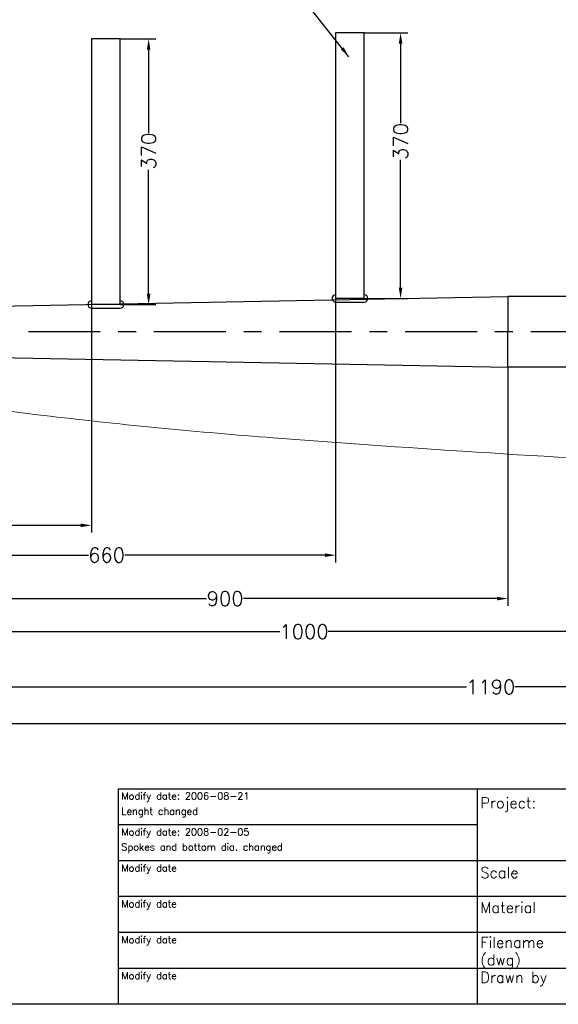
# Model space of a CAD drawing. Header units: millimetres. Extents: x -20098 to -16918, y -36937 to -34787.
# Tile 2 of 5: x -19005 to -18255, y -36887 to -35516. Entities that reach past the tile are written whole.
import ezdxf

# ---------------------------------------------------------------- set-up
doc = ezdxf.new("R2010")
doc.units = ezdxf.units.MM
doc.header["$LTSCALE"] = 25
doc.header["$PDMODE"] = 34
doc.header["$PDSIZE"] = 5
doc.linetypes.add('CENTER', pattern=[7, 4, -1, 1, -1])
for name, color, linetype in [('center', 6, 'CENTER'), ('RAMME', 7, 'Continuous'), ('STOCK', 5, 'Continuous'), ('Y-10-CANOEBODY', 7, 'Continuous')]:
    doc.layers.add(name, color=color, linetype=linetype)
doc.layers.add('DIMS', color=7, linetype='Continuous', lineweight=15)
doc.styles.add('ROMANS', font='romans')
doc.dimstyles.new('Text 20', dxfattribs={"dimtxt": 20, "dimasz": 15, "dimexe": 10, "dimexo": 0, "dimgap": 0, "dimtad": 0, "dimdsep": 46, "dimtxsty": 'ROMANS', "dimcen": 10, "dimazin": 2, "dimtfac": 0.65, "dimtofl": 0, "dimtmove": 0, "dimatfit": 0, "dimfxl": 0, "dimtolj": 1, "dimarcsym": 0})

# ---------------------------------------------------------------- blocks, each defined once
blk = doc.blocks.new('*D36')
at = {"layer": 'Defpoints', "color": 0}
for p in [(-19225, -35982.3), (-17065, -36209.1), (-17065, -36495.8)]:
    blk.add_point(p, dxfattribs=at)
at = {"layer": 'DIMS', "color": 0, "lineweight": -2}
for p, q in [((-19225, -35982.3), (-19225, -36505.8)), ((-17065, -36209.1), (-17065, -36505.8)), ((-19210, -36495.8), (-18023.8, -36495.8)), ((-17080, -36495.8), (-17953.3, -36495.8))]:
    blk.add_line(p, q, dxfattribs=at)
at = {"layer": 'DIMS', "color": 0}
for points in [[(-19210, -36493.3), (-19210, -36498.3), (-19225, -36495.8)], [(-17080, -36493.3), (-17080, -36498.3), (-17065, -36495.8)]]:
    blk.add_solid(points, dxfattribs=at)
at = {"layer": 'DIMS', "color": 0, "insert": (-17988.5, -36495.8), "char_height": 20, "attachment_point": 5, "style": 'ROMANS'}
blk.add_mtext('\\A1;2160', dxfattribs=at)
blk = doc.blocks.new('*D16')
at = {"layer": 'Defpoints', "color": 0}
for p in [(-18865, -35542.3), (-18865, -35912.3), (-18825.5, -35912.3)]:
    blk.add_point(p, dxfattribs=at)
at = {"layer": 'DIMS', "color": 0, "lineweight": -2}
for p, q in [((-18865, -35542.3), (-18815.5, -35542.3)), ((-18825.5, -35557.3), (-18825.5, -35673.1)), ((-18825.5, -35897.3), (-18825.5, -35724.5)), ((-18865, -35912.3), (-18815.5, -35912.3))]:
    blk.add_line(p, q, dxfattribs=at)
at = {"layer": 'DIMS', "color": 0}
for points in [[(-18828, -35557.3), (-18823, -35557.3), (-18825.5, -35542.3)], [(-18828, -35897.3), (-18823, -35897.3), (-18825.5, -35912.3)]]:
    blk.add_solid(points, dxfattribs=at)
at = {"layer": 'DIMS', "color": 0, "insert": (-18825.5, -35698.8), "char_height": 20, "attachment_point": 5, "rotation": 90, "style": 'ROMANS'}
blk.add_mtext('\\A1;370', dxfattribs=at)
blk = doc.blocks.new('*D27')
at = {"layer": 'Defpoints', "color": 0}
for p in [(-18525, -35533.8), (-18525, -35903.8), (-18474.5, -35903.8)]:
    blk.add_point(p, dxfattribs=at)
at = {"layer": 'DIMS', "color": 0, "lineweight": -2}
for p, q in [((-18525, -35533.8), (-18464.5, -35533.8)), ((-18474.5, -35548.8), (-18474.5, -35659.6)), ((-18474.5, -35888.8), (-18474.5, -35711)), ((-18525, -35903.8), (-18464.5, -35903.8))]:
    blk.add_line(p, q, dxfattribs=at)
at = {"layer": 'DIMS', "color": 0}
for points in [[(-18477, -35548.8), (-18472, -35548.8), (-18474.5, -35533.8)], [(-18477, -35888.8), (-18472, -35888.8), (-18474.5, -35903.8)]]:
    blk.add_solid(points, dxfattribs=at)
at = {"layer": 'DIMS', "color": 0, "insert": (-18474.5, -35685.3), "char_height": 20, "attachment_point": 5, "rotation": 90, "style": 'ROMANS'}
blk.add_mtext('\\A1;370', dxfattribs=at)
blk = doc.blocks.new('*D28')
at = {"layer": 'Defpoints', "color": 0}
for p in [(-19518.5, -35623.8), (-19407.5, -35825.9), (-19221.5, -35920.8), (-19913, -35950.3), (-16968, -35950.3)]:
    blk.add_point(p, dxfattribs=at)
at = {"layer": 'DIMS', "color": 0, "lineweight": -2}
for start, end in [(138.4544, 152.8898), (162.1102, 176.5456)]:
    blk.add_arc((-19192, -35950.3), 248.8, start, end, dxfattribs=at)
at = {"layer": 'DIMS', "color": 0}
for points in [[(-19380.1, -35783.5), (-19376.4, -35787), (-19368, -35774.3)], [(-19437.9, -35935.4), (-19442.9, -35935.2), (-19440.9, -35950.3)]]:
    blk.add_solid(points, dxfattribs=at)
at = {"layer": 'DIMS', "color": 0, "insert": (-19421.9, -35855.1), "char_height": 20, "attachment_point": 5, "rotation": 67.5, "style": 'ROMANS'}
blk.add_mtext('\\A1;45°', dxfattribs=at)
blk = doc.blocks.new('*D35')
at = {"layer": 'Defpoints', "color": 0}
for p in [(-18905, -35912.3), (-19225, -35982.3), (-18905, -36219.8)]:
    blk.add_point(p, dxfattribs=at)
at = {"layer": 'DIMS', "color": 0, "lineweight": -2}
for p, q in [((-18905, -35912.3), (-18905, -36229.8)), ((-19225, -35982.3), (-19225, -36229.8)), ((-19210, -36219.8), (-19127.2, -36219.8)), ((-18920, -36219.8), (-19075.8, -36219.8))]:
    blk.add_line(p, q, dxfattribs=at)
at = {"layer": 'DIMS', "color": 0}
for points in [[(-19210, -36217.3), (-19210, -36222.3), (-19225, -36219.8)], [(-18920, -36217.3), (-18920, -36222.3), (-18905, -36219.8)]]:
    blk.add_solid(points, dxfattribs=at)
at = {"layer": 'DIMS', "color": 0, "insert": (-19101.5, -36219.8), "char_height": 20, "attachment_point": 5, "style": 'ROMANS'}
blk.add_mtext('\\A1;320', dxfattribs=at)
blk = doc.blocks.new('*D34')
at = {"layer": 'Defpoints', "color": 0}
for p in [(-18565, -35903.8), (-19225, -35982.3), (-18565, -36261.3)]:
    blk.add_point(p, dxfattribs=at)
at = {"layer": 'DIMS', "color": 0, "lineweight": -2}
for p, q in [((-18565, -35903.8), (-18565, -36271.3)), ((-19225, -35982.3), (-19225, -36271.3)), ((-19210, -36261.3), (-18909.3, -36261.3)), ((-18580, -36261.3), (-18858.8, -36261.3))]:
    blk.add_line(p, q, dxfattribs=at)
at = {"layer": 'DIMS', "color": 0}
for points in [[(-19210, -36258.8), (-19210, -36263.8), (-19225, -36261.3)], [(-18580, -36258.8), (-18580, -36263.8), (-18565, -36261.3)]]:
    blk.add_solid(points, dxfattribs=at)
at = {"layer": 'DIMS', "color": 0, "insert": (-18884, -36261.3), "char_height": 20, "attachment_point": 5, "style": 'ROMANS'}
blk.add_mtext('\\A1;660', dxfattribs=at)
blk = doc.blocks.new('*D33')
at = {"layer": 'Defpoints', "color": 0}
for p in [(-18225, -35906.3), (-19225, -35982.3), (-18225, -36367.8)]:
    blk.add_point(p, dxfattribs=at)
at = {"layer": 'DIMS', "color": 0, "lineweight": -2}
for p, q in [((-18225, -35906.3), (-18225, -36377.8)), ((-19225, -35982.3), (-19225, -36377.8)), ((-19210, -36367.8), (-18642.8, -36367.8)), ((-18240, -36367.8), (-18575.2, -36367.8))]:
    blk.add_line(p, q, dxfattribs=at)
at = {"layer": 'DIMS', "color": 0}
for points in [[(-19210, -36365.3), (-19210, -36370.3), (-19225, -36367.8)], [(-18240, -36365.3), (-18240, -36370.3), (-18225, -36367.8)]]:
    blk.add_solid(points, dxfattribs=at)
at = {"layer": 'DIMS', "color": 0, "insert": (-18609, -36367.8), "char_height": 20, "attachment_point": 5, "style": 'ROMANS'}
blk.add_mtext('\\A1;1000', dxfattribs=at)
blk = doc.blocks.new('*D32')
at = {"layer": 'Defpoints', "color": 0}
for p in [(-19225, -35982.3), (-18325, -35999.3), (-18325, -36321.8)]:
    blk.add_point(p, dxfattribs=at)
at = {"layer": 'DIMS', "color": 0, "lineweight": -2}
for p, q in [((-19225, -35982.3), (-19225, -36331.8)), ((-18325, -35999.3), (-18325, -36331.8)), ((-19210, -36321.8), (-18744.7, -36321.8)), ((-18340, -36321.8), (-18693.3, -36321.8))]:
    blk.add_line(p, q, dxfattribs=at)
at = {"layer": 'DIMS', "color": 0}
for points in [[(-19210, -36319.3), (-19210, -36324.3), (-19225, -36321.8)], [(-18340, -36319.3), (-18340, -36324.3), (-18325, -36321.8)]]:
    blk.add_solid(points, dxfattribs=at)
at = {"layer": 'DIMS', "color": 0, "insert": (-18719, -36321.8), "char_height": 20, "attachment_point": 5, "style": 'ROMANS'}
blk.add_mtext('\\A1;900', dxfattribs=at)
blk = doc.blocks.new('*D31')
at = {"layer": 'Defpoints', "color": 0}
for p in [(-18035, -35950.3), (-19225, -35982.3), (-18035, -36444.8)]:
    blk.add_point(p, dxfattribs=at)
at = {"layer": 'DIMS', "color": 0, "lineweight": -2}
for p, q in [((-18035, -35950.3), (-18035, -36454.8)), ((-19225, -35982.3), (-19225, -36454.8)), ((-19210, -36444.8), (-18382.8, -36444.8)), ((-18050, -36444.8), (-18315.2, -36444.8))]:
    blk.add_line(p, q, dxfattribs=at)
at = {"layer": 'DIMS', "color": 0}
for points in [[(-19210, -36442.3), (-19210, -36447.3), (-19225, -36444.8)], [(-18050, -36442.3), (-18050, -36447.3), (-18035, -36444.8)]]:
    blk.add_solid(points, dxfattribs=at)
at = {"layer": 'DIMS', "color": 0, "insert": (-18349, -36444.8), "char_height": 20, "attachment_point": 5, "style": 'ROMANS'}
blk.add_mtext('\\A1;1190', dxfattribs=at)

msp = doc.modelspace()

# ---------------------------------------------------------------- linework, layer by layer
at = {"layer": 'center'}
msp.add_line((-16968.028, -35950.289), (-19913.028, -35950.289), dxfattribs=at)
at = {"layer": 'RAMME'}
for p, q in [((-18868.028, -36586.789), (-16968.028, -36586.789)), ((-18868.028, -36586.789), (-18868.028, -36886.789)), ((-18368.028, -36586.789), (-18368.028, -36886.789)), ((-18368.028, -36636.789), (-18868.028, -36636.789)), ((-17468.028, -36686.789), (-18868.028, -36686.789)), ((-17468.028, -36736.789), (-18868.028, -36736.789)), ((-17468.028, -36786.789), (-18868.028, -36786.789)), ((-17468.028, -36836.789), (-18868.028, -36836.789)), ((-16968.028, -36886.789), (-20048.028, -36886.789))]:
    msp.add_line(p, q, dxfattribs=at)
at = {"layer": 'STOCK'}
for p, q in [((-18525.028, -35533.789), (-18565.028, -35533.789)), ((-18565.028, -35533.789), (-18565.028, -35903.789)), ((-18525.028, -35903.789), (-18525.028, -35533.789)), ((-18865.028, -35542.289), (-18905.028, -35542.289)), ((-18905.028, -35542.289), (-18905.028, -35912.289)), ((-18865.028, -35912.289), (-18865.028, -35542.289)), ((-19225.028, -35918.289), (-18325.028, -35901.289)), ((-18525.028, -35903.789), (-18565.028, -35903.789)), ((-18565.028, -35908.789), (-18525.028, -35908.789)), ((-17815.028, -35901.289), (-18325.028, -35901.289)), ((-18325.028, -35901.289), (-18325.028, -35950.289)), ((-18865.028, -35912.289), (-18905.028, -35912.289)), ((-18905.028, -35917.289), (-18865.028, -35917.289)), ((-18325.028, -35999.289), (-18325.028, -35950.289)), ((-19225.028, -35982.289), (-18325.028, -35999.289)), ((-17815.028, -35999.289), (-18325.028, -35999.289))]:
    msp.add_line(p, q, dxfattribs=at)
for centre, start, end in [((-18905.028, -35912.289), 90, 270), ((-18865.028, -35912.289), 270, 90), ((-18565.028, -35903.789), 90, 270), ((-18525.028, -35903.789), 270, 90)]:
    msp.add_arc(centre, 5, start, end, dxfattribs=at)
at = {"layer": 'Y-10-CANOEBODY', "color": 1, "linetype": 'Continuous', "lineweight": 0}
for centre, radius, start, end in [((-18178.641, -29425.256), 6688.627, 257.3538618, 263.269823), ((-18094.23, -28715.048), 7403.832, 263.2651994, 265.6802465), ((-16970.036, -14275.171), 21887.392, 265.5929378, 267.177991)]:
    msp.add_arc(centre, radius, start, end, dxfattribs=at)

# ---------------------------------------------------------------- texts
at = {"layer": 'RAMME', "style": 'ROMANS'}
for s, height, p in [('Modify date: 2006-08-21', 9.91423, (-18863.451, -36601.789)), ('Project:', 15, (-18363.478, -36613.863)), ('Lenght changed', 9.91423, (-18863.451, -36622.789)), ('Modify date: 2008-02-05', 9.91423, (-18863.451, -36651.789)), ('Spokes and bottom dia. changed', 9.91423, (-18863.451, -36672.789)), ('Modify date', 9.91423, (-18863.451, -36701.789)), ('Scale ', 15, (-18363.478, -36711.006)), ('Modify date', 9.91423, (-18863.451, -36751.789)), ('Material', 15, (-18363.478, -36759.577)), ('Modify date', 9.91423, (-18863.451, -36801.789)), ('Filename', 15, (-18363.478, -36808.149)), ('(dwg)', 15, (-18363.478, -36832.434)), ('Modify date', 9.91423, (-18863.451, -36851.789)), ('Drawn by', 15, (-18363.478, -36856.72))]:
    msp.add_text(s, height=height, dxfattribs=at).set_placement(p)

# ---------------------------------------------------------------- dimensions: what is measured, and where the dimension line sits
at = {"layer": 'DIMS'}
for base, p1, p2, picture, middle, dimtype in [((-18474.528, -35903.789), (-18525.028, -35533.789), (-18525.028, -35903.789), '*D27', (-18474.528, -35685.289), 160), ((-18825.528, -35912.289), (-18865.028, -35542.289), (-18865.028, -35912.289), '*D16', (-18825.528, -35698.789), 128)]:
    dim = msp.add_linear_dim(base=base, p1=p1, p2=p2, angle=90, dimstyle='Text 20', dxfattribs=at)
    dim.commit()
    dim.dimension.update_dxf_attribs({"geometry": picture, "text_midpoint": middle, "dimtype": dimtype})
dim = msp.add_angular_dim_2l(base=(-19407.52, -35825.874), line1=((-19518.477, -35623.839), (-19221.492, -35920.824)), line2=((-16968.028, -35950.289), (-19913.028, -35950.289)), dimstyle='Text 20', dxfattribs=at)
dim.commit()
dim.dimension.update_dxf_attribs({"geometry": '*D28', "text_midpoint": (-19421.916, -35855.066)})
for base, p2, picture, middle in [((-18565.028, -36261.289), (-18565.028, -35903.789), '*D34', (-18884.028, -36261.289)), ((-18225.028, -36367.789), (-18225.028, -35906.289), '*D33', (-18609.028, -36367.789)), ((-18905.028, -36219.789), (-18905.028, -35912.289), '*D35', (-19101.528, -36219.789)), ((-18035.028, -36444.789), (-18035.028, -35950.289), '*D31', (-18349.028, -36444.789)), ((-17065.028, -36495.846), (-17065.028, -36209.112), '*D36', (-17988.528, -36495.846)), ((-18325.028, -36321.789), (-18325.028, -35999.289), '*D32', (-18719.028, -36321.789))]:
    dim = msp.add_linear_dim(base=base, p1=(-19225.028, -35982.289), p2=p2, dimstyle='Text 20', dxfattribs=at)
    dim.commit()
    dim.dimension.update_dxf_attribs({"geometry": picture, "text_midpoint": middle, "dimtype": 160})

# ---------------------------------------------------------------- leaders
at = {"layer": 'DIMS', "annotation_type": 0, "has_hookline": 1, "hookline_direction": 1, "text_width": 83.81}
msp.add_leader([(-18546.528, -35567.289), (-18760.028, -35296.789), (-18817.028, -35296.789)], dimstyle='Text 20', override={"dimgap": 0, "dimtad": 0}, dxfattribs=at)

doc.saveas('drawing.dxf')
